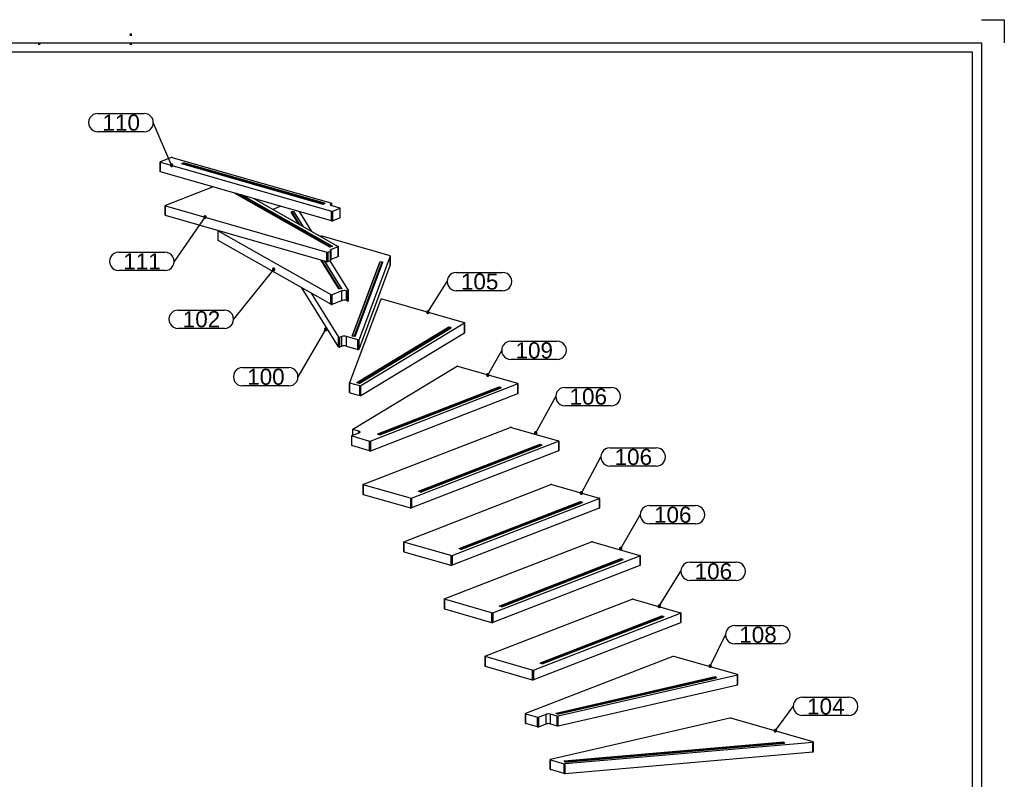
# Model space of a CAD drawing. Header units: millimetres. Extents: x 10376 to 10796, y 14811 to 15108.
# Tile 14 of 14: x 10582 to 10796, y 14943 to 15108. Entities that reach past the tile are written whole.
import ezdxf
from ezdxf.enums import TextEntityAlignment as Align

# ---------------------------------------------------------------- set-up
doc = ezdxf.new("R2010")
doc.units = ezdxf.units.MM
doc.linetypes.add('DOT', pattern=[2, 0.5, -1.5])
doc.layers.get('0').update_dxf_attribs({"linetype": 'CONTINUOUS'})
doc.layers.add('DIM49', color=4, linetype='CONTINUOUS')
doc.layers.add('TXT_ALL', color=7, linetype='CONTINUOUS')
doc.layers.add('LE_ALL', color=7, linetype='CONTINUOUS', lineweight=50)
doc.styles.add('ARIAL', font='arial.ttf')

# ---------------------------------------------------------------- blocks, each defined once
blk = doc.blocks.new('DINA3_00002', base_point=(10789.36, 14817.75))
for p, q in [((10791.36, 15102.75), (10791.36, 14815.75)), ((10383.36, 15100.75), (10789.36, 15100.75)), ((10789.36, 15100.75), (10789.36, 14817.75))]:
    blk.add_line(p, q)
for points in [[(10791.36, 15107.75), (10796.36, 15107.75), (10796.36, 15102.75)], [(10381.36, 14815.75), (10381.36, 15102.75), (10791.36, 15102.75)]]:
    blk.add_lwpolyline(points)
at = {"layer": 'LE_ALL', "linetype": 'DOT'}
for p, q in [((10606.36, 15104.75), (10606.36, 15100.75)), ((10586.36, 15102.75), (10586.36, 15100.75))]:
    blk.add_line(p, q, dxfattribs=at)
blk = doc.blocks.new('_ZBL0001_00001')
blk.add_blockref('DINA3_00002', (10789.36, 14817.75))
blk = doc.blocks.new('SHAPE_00490', base_point=(10746.55, 14953.1))
at = {"layer": 'DIM49', "color": 3}
for p, q in [((10752.45, 14960.39), (10762.52, 14960.39)), ((10746.55, 14953.1), (10750.45, 14958.39)), ((10762.52, 14956.39), (10752.45, 14956.39)), ((10746.66, 14953.33), (10746.44, 14953.33)), ((10746.81, 14953.13), (10746.29, 14953.13)), ((10746.75, 14952.93), (10746.34, 14952.93))]:
    blk.add_line(p, q, dxfattribs=at)
blk.add_lwpolyline([(10746.45, 14952.85), (10746.52, 14952.83), (10746.59, 14952.84), (10746.65, 14952.86), (10746.71, 14952.89), (10746.76, 14952.94), (10746.79, 14953), (10746.81, 14953.07), (10746.81, 14953.14), (10746.79, 14953.2), (10746.75, 14953.26), (10746.7, 14953.31), (10746.64, 14953.34), (10746.58, 14953.36), (10746.51, 14953.36), (10746.44, 14953.34), (10746.38, 14953.3), (10746.34, 14953.25), (10746.3, 14953.19), (10746.29, 14953.13), (10746.29, 14953.06), (10746.31, 14952.99), (10746.34, 14952.93), (10746.39, 14952.88)], close=True, dxfattribs=at)
for centre, start_param, end_param in [((10752.45, 14958.39), 1.570796, 4.712389), ((10762.52, 14958.39), 4.712389, 7.853982)]:
    blk.add_ellipse(centre, major_axis=(2, 0), ratio=1, start_param=start_param, end_param=end_param, dxfattribs=at)
at = {"layer": 'TXT_ALL', "style": 'ARIAL'}
blk.add_text('104', height=3.5, dxfattribs=at).set_placement((10753.45, 14958.39), align=Align.MIDDLE_LEFT)
blk = doc.blocks.new('Hout D_ 40_00413', base_point=(10700.64, 14943.8))
for p, q in [((10736.65, 14955.79), (10697.62, 14946.86)), ((10754.77, 14950.65), (10736.85, 14955.79)), ((10754.7, 14950.56), (10700.79, 14945.89)), ((10754.7, 14948.46), (10754.7, 14950.56)), ((10754.83, 14948.51), (10754.83, 14950.61)), ((10697.55, 14944.71), (10697.55, 14946.81)), ((10700.79, 14943.79), (10700.79, 14945.89))]:
    blk.add_line(p, q)
for points in [[(10700.79, 14943.79), (10754.7, 14948.46)], [(10700.64, 14943.8), (10697.61, 14944.67), (10697.61, 14946.77), (10700.64, 14945.9)], [(10700.64, 14943.8), (10700.64, 14945.9)]]:
    blk.add_lwpolyline(points)
for centre, start_param, end_param in [((10736.74, 14955.75), 0.860363, 2.172851), ((10754.66, 14950.61), 4.966548, 6.283185), ((10754.66, 14950.61), 0, 0.860363), ((10754.66, 14948.51), 4.966548, 6.283185), ((10697.72, 14946.81), 2.172851, 3.141593), ((10697.72, 14946.81), 3.141593, 4.001956), ((10700.75, 14945.94), 4.001956, 4.966548), ((10697.72, 14944.71), 3.141593, 4.001956), ((10700.75, 14943.85), 4.001956, 4.966548)]:
    blk.add_ellipse(centre, major_axis=(0.167, 0), ratio=0.333333, start_param=start_param, end_param=end_param)
blk.add_blockref('SHAPE_00490', (10746.55, 14953.1))
blk = doc.blocks.new('Antislip_00415', base_point=(10700.74, 14946.41))
for p, q in [((10700.63, 14946.55), (10748.39, 14950.69)), ((10700.74, 14946.41), (10748.5, 14950.54)), ((10748.39, 14950.69), (10748.5, 14950.54)), ((10748.5, 14950.54), (10748.53, 14950.4)), ((10700.77, 14946.27), (10700.74, 14946.3))]:
    blk.add_line(p, q)
for points in [[(10700.63, 14946.55), (10700.74, 14946.41), (10700.77, 14946.27), (10748.53, 14950.4)], [(10700.63, 14946.45), (10700.6, 14946.48), (10700.63, 14946.55)]]:
    blk.add_lwpolyline(points)
blk = doc.blocks.new('Antislip_00414')
blk.add_blockref('Antislip_00415', (10700.74, 14946.41))
blk = doc.blocks.new('Hout D_ 40_00412')
for name, p in [('Hout D_ 40_00413', (10700.64, 14943.8)), ('Antislip_00414', (0, 0))]:
    blk.add_blockref(name, p)
blk = doc.blocks.new('SHAPE_00492', base_point=(10732.37, 14967.13))
at = {"layer": 'DIM49', "color": 3}
for p, q in [((10737.7, 14975.96), (10747.76, 14975.96)), ((10732.37, 14967.13), (10735.7, 14973.96)), ((10747.76, 14971.96), (10737.7, 14971.96)), ((10732.63, 14967.17), (10732.11, 14967.17)), ((10732.58, 14966.97), (10732.17, 14966.97)), ((10732.49, 14967.37), (10732.26, 14967.37))]:
    blk.add_line(p, q, dxfattribs=at)
blk.add_lwpolyline([(10732.32, 14966.88), (10732.39, 14966.87), (10732.46, 14966.88), (10732.52, 14966.92), (10732.57, 14966.96), (10732.61, 14967.02), (10732.63, 14967.08), (10732.64, 14967.15), (10732.62, 14967.22), (10732.59, 14967.28), (10732.55, 14967.33), (10732.49, 14967.37), (10732.42, 14967.39), (10732.35, 14967.4), (10732.29, 14967.38), (10732.23, 14967.35), (10732.17, 14967.31), (10732.14, 14967.25), (10732.11, 14967.18), (10732.11, 14967.12), (10732.12, 14967.05), (10732.15, 14966.99), (10732.2, 14966.93), (10732.26, 14966.9)], close=True, dxfattribs=at)
for centre, start_param, end_param in [((10737.7, 14973.96), 1.570796, 4.712389), ((10747.76, 14973.96), 4.712389, 7.853982)]:
    blk.add_ellipse(centre, major_axis=(2, 0), ratio=1, start_param=start_param, end_param=end_param, dxfattribs=at)
at = {"layer": 'TXT_ALL', "style": 'ARIAL'}
blk.add_text('108', height=3.5, dxfattribs=at).set_placement((10738.7, 14973.96), align=Align.MIDDLE_LEFT)
blk = doc.blocks.new('Hout D_ 40_00417', base_point=(10697.65, 14954.58))
for p, q in [((10724.25, 14969.25), (10692.22, 14956.84)), ((10738.33, 14965.28), (10724.48, 14969.26)), ((10738.39, 14963.15), (10738.39, 14965.24)), ((10692.18, 14954.71), (10692.18, 14956.8)), ((10692.24, 14956.76), (10694.83, 14956.02)), ((10692.24, 14954.67), (10692.24, 14956.76)), ((10694.83, 14953.92), (10694.83, 14956.02)), ((10695.06, 14953.93), (10695.06, 14956.03)), ((10696.67, 14954.55), (10696.67, 14956.65)), ((10697.65, 14954.58), (10697.65, 14956.67)), ((10699.09, 14956.26), (10697.65, 14956.67)), ((10699.09, 14954.17), (10699.09, 14956.26)), ((10699.29, 14954.16), (10699.29, 14956.26)), ((10694.83, 14953.92), (10692.24, 14954.67)), ((10695.06, 14953.93), (10696.67, 14954.55)), ((10697.65, 14954.58), (10699.09, 14954.17))]:
    blk.add_line(p, q)
for points in [[(10738.32, 14965.2), (10699.29, 14956.26)], [(10699.29, 14954.16), (10738.32, 14963.1), (10738.32, 14965.2)], [(10696.67, 14956.65), (10695.06, 14956.03)]]:
    blk.add_lwpolyline(points)
for centre, major_axis, start_param, end_param in [((10724.37, 14969.21), (0.167, 0), 0.860363, 2.43116), ((10738.22, 14965.24), (0.167, 0), 5.314444, 6.283185), ((10738.22, 14965.24), (0.167, 0), 0, 0.860363), ((10738.22, 14963.15), (0.167, 0), 5.314444, 6.283185), ((10692.34, 14956.8), (0.167, 0), 2.43116, 3.141593), ((10692.34, 14956.8), (0.167, 0), 3.141593, 4.001956), ((10694.94, 14956.06), (0.167, 0), 4.001956, 5.572752), ((10697.2, 14956.5), (0.694, 0), 0.860363, 2.43116), ((10699.2, 14956.3), (0.167, 0), 4.001956, 5.314444), ((10692.34, 14954.71), (0.167, 0), 3.141593, 4.001956), ((10694.94, 14953.97), (0.167, 0), 4.001956, 5.572752), ((10697.2, 14954.4), (0.694, 0), 0.860363, 2.43116), ((10699.2, 14954.21), (0.167, 0), 4.001956, 5.314444)]:
    blk.add_ellipse(centre, major_axis=major_axis, ratio=0.333333, start_param=start_param, end_param=end_param)
blk.add_blockref('SHAPE_00492', (10732.37, 14967.13))
blk = doc.blocks.new('Antislip_00419', base_point=(10699.13, 14956.82))
for p, q in [((10698.88, 14956.94), (10733.45, 14964.86)), ((10699.13, 14956.82), (10733.7, 14964.74)), ((10733.45, 14964.86), (10733.7, 14964.74)), ((10733.7, 14964.74), (10733.76, 14964.6)), ((10699.19, 14956.68), (10699.13, 14956.71))]:
    blk.add_line(p, q)
for points in [[(10698.88, 14956.94), (10699.13, 14956.82), (10699.19, 14956.68), (10733.76, 14964.6)], [(10698.88, 14956.84), (10698.81, 14956.87), (10698.88, 14956.94)]]:
    blk.add_lwpolyline(points)
blk = doc.blocks.new('Antislip_00418')
blk.add_blockref('Antislip_00419', (10699.13, 14956.82))
blk = doc.blocks.new('Hout D_ 40_00416')
for name, p in [('Hout D_ 40_00417', (10697.65, 14954.58)), ('Antislip_00418', (0, 0))]:
    blk.add_blockref(name, p)
blk = doc.blocks.new('SHAPE_00494', base_point=(10721.28, 14980.17))
at = {"layer": 'DIM49', "color": 3}
for p, q in [((10727.99, 14989.77), (10738.06, 14989.77)), ((10721.28, 14980.17), (10725.99, 14987.77)), ((10738.06, 14985.77), (10727.99, 14985.77)), ((10721.54, 14980.21), (10721.02, 14980.21)), ((10721.48, 14980.01), (10721.07, 14980.01)), ((10721.39, 14980.41), (10721.17, 14980.41))]:
    blk.add_line(p, q, dxfattribs=at)
blk.add_lwpolyline([(10721.2, 14979.92), (10721.27, 14979.91), (10721.34, 14979.91), (10721.4, 14979.94), (10721.46, 14979.98), (10721.5, 14980.03), (10721.53, 14980.09), (10721.54, 14980.16), (10721.53, 14980.23), (10721.51, 14980.29), (10721.47, 14980.35), (10721.42, 14980.39), (10721.35, 14980.42), (10721.29, 14980.43), (10721.22, 14980.43), (10721.15, 14980.4), (10721.1, 14980.36), (10721.05, 14980.31), (10721.03, 14980.25), (10721.01, 14980.18), (10721.02, 14980.11), (10721.05, 14980.05), (10721.09, 14979.99), (10721.14, 14979.95)], close=True, dxfattribs=at)
for centre, start_param, end_param in [((10727.99, 14987.77), 1.570796, 4.712389), ((10738.06, 14987.77), 4.712389, 7.853982)]:
    blk.add_ellipse(centre, major_axis=(2, 0), ratio=1, start_param=start_param, end_param=end_param, dxfattribs=at)
at = {"layer": 'TXT_ALL', "style": 'ARIAL'}
blk.add_text('106', height=3.5, dxfattribs=at).set_placement((10728.99, 14987.77), align=Align.MIDDLE_LEFT)
blk = doc.blocks.new('Hout D_ 40_00421', base_point=(10693.9, 14966.28))
for p, q in [((10683.37, 14969.3), (10715.4, 14981.71)), ((10715.64, 14981.71), (10725.91, 14978.76)), ((10725.97, 14978.72), (10725.97, 14976.63)), ((10683.33, 14969.26), (10683.33, 14967.16)), ((10683.39, 14967.12), (10693.67, 14964.18)), ((10693.67, 14966.27), (10693.67, 14964.18))]:
    blk.add_line(p, q)
for points in [[(10693.9, 14966.28), (10725.93, 14978.69), (10725.93, 14976.59), (10693.9, 14964.18)], [(10693.67, 14966.27), (10683.39, 14969.22), (10683.39, 14967.12)], [(10693.9, 14966.28), (10693.9, 14964.18)]]:
    blk.add_lwpolyline(points)
for centre, start_param, end_param in [((10715.53, 14981.67), 0.860363, 2.43116), ((10725.81, 14978.72), 0, 0.860363), ((10725.81, 14978.72), 5.572752, 6.283185), ((10725.81, 14976.63), 5.572752, 6.283185), ((10683.5, 14969.26), 2.43116, 3.141593), ((10683.5, 14969.26), 3.141593, 4.001956), ((10683.5, 14967.16), 3.141593, 4.001956), ((10693.78, 14966.31), 4.001956, 5.572752), ((10693.78, 14964.22), 4.001956, 5.572752)]:
    blk.add_ellipse(centre, major_axis=(0.167, 0), ratio=0.333333, start_param=start_param, end_param=end_param)
blk.add_blockref('SHAPE_00494', (10721.28, 14980.17))
blk = doc.blocks.new('Antislip_00423', base_point=(10695.77, 14967.73))
for p, q in [((10695.43, 14967.82), (10721.88, 14978.07)), ((10695.77, 14967.73), (10722.22, 14977.98)), ((10721.88, 14978.07), (10722.22, 14977.98)), ((10722.22, 14977.98), (10722.3, 14977.85)), ((10695.85, 14967.6), (10695.77, 14967.62))]:
    blk.add_line(p, q)
for points in [[(10695.43, 14967.82), (10695.77, 14967.73), (10695.85, 14967.6), (10722.3, 14977.85)], [(10695.43, 14967.72), (10695.35, 14967.74), (10695.43, 14967.82)]]:
    blk.add_lwpolyline(points)
blk = doc.blocks.new('Antislip_00422')
blk.add_blockref('Antislip_00423', (10695.77, 14967.73))
blk = doc.blocks.new('Hout D_ 40_00420')
for name, p in [('Hout D_ 40_00421', (10693.9, 14966.28)), ('Antislip_00422', (0, 0))]:
    blk.add_blockref(name, p)
blk = doc.blocks.new('SHAPE_00496', base_point=(10683.99, 15030.46))
at = {"layer": 'DIM49', "color": 3}
for p, q in [((10689.01, 15037.83), (10699.08, 15037.83)), ((10683.99, 15030.46), (10687.01, 15035.83)), ((10699.08, 15033.83), (10689.01, 15033.83)), ((10684.25, 15030.5), (10683.74, 15030.5)), ((10684.11, 15030.7), (10683.88, 15030.7)), ((10684.2, 15030.3), (10683.79, 15030.3))]:
    blk.add_line(p, q, dxfattribs=at)
blk.add_lwpolyline([(10683.93, 15030.21), (10684, 15030.2), (10684.07, 15030.21), (10684.13, 15030.24), (10684.18, 15030.28), (10684.22, 15030.33), (10684.25, 15030.4), (10684.26, 15030.47), (10684.25, 15030.53), (10684.22, 15030.6), (10684.18, 15030.65), (10684.12, 15030.69), (10684.06, 15030.72), (10683.99, 15030.73), (10683.92, 15030.72), (10683.86, 15030.69), (10683.81, 15030.65), (10683.76, 15030.59), (10683.74, 15030.53), (10683.73, 15030.46), (10683.74, 15030.39), (10683.77, 15030.33), (10683.81, 15030.27), (10683.87, 15030.23)], close=True, dxfattribs=at)
for centre, start_param, end_param in [((10689.01, 15035.83), 1.570796, 4.712389), ((10699.08, 15035.83), 4.712389, 7.853982)]:
    blk.add_ellipse(centre, major_axis=(2, 0), ratio=1, start_param=start_param, end_param=end_param, dxfattribs=at)
at = {"layer": 'TXT_ALL', "style": 'ARIAL'}
blk.add_text('109', height=3.5, dxfattribs=at).set_placement((10690.01, 15035.83), align=Align.MIDDLE_LEFT)
blk = doc.blocks.new('Hout D_ 40_00425', base_point=(10654.42, 15017.28))
for p, q in [((10690.54, 15028.59), (10677.45, 15032.34)), ((10690.59, 15026.45), (10690.59, 15028.54)), ((10654.6, 15017.34), (10654.6, 15018.64)), ((10654.66, 15017.37), (10654.66, 15018.6)), ((10655.96, 15017.87), (10655.96, 15018.23)), ((10654.38, 15015.14), (10654.38, 15017.24)), ((10654.44, 15017.2), (10658.29, 15016.09)), ((10654.44, 15015.1), (10654.44, 15017.2)), ((10658.29, 15014), (10658.29, 15016.09)), ((10658.53, 15014), (10658.53, 15016.1)), ((10658.29, 15014), (10654.44, 15015.1))]:
    blk.add_line(p, q)
for points in [[(10654.62, 15018.67), (10677.2, 15032.32)], [(10690.55, 15028.51), (10658.53, 15016.1)], [(10658.53, 15014), (10690.55, 15026.41), (10690.55, 15028.51)], [(10654.42, 15017.28), (10656.03, 15017.9)], [(10655.96, 15018.23), (10654.66, 15018.6)]]:
    blk.add_lwpolyline(points)
for centre, major_axis, start_param, end_param in [((10677.34, 15032.3), (0.167, 0), 0.860363, 2.637836), ((10690.43, 15028.54), (0.167, 0), 0, 0.860363), ((10690.43, 15028.54), (0.167, 0), 5.572752, 6.283185), ((10690.43, 15026.45), (0.167, 0), 5.572752, 6.283185), ((10654.76, 15018.64), (0.167, 0), 2.637836, 3.141593), ((10654.76, 15018.64), (0.167, 0), 3.141593, 4.001956), ((10655.51, 15018.05), (0.694, 0), 0, 0.860363), ((10655.51, 15018.05), (0.694, 0), 5.572752, 6.283185), ((10654.55, 15017.24), (0.167, 0), 2.43116, 3.141593), ((10654.55, 15017.24), (0.167, 0), 3.141593, 4.001956), ((10658.4, 15016.13), (0.167, 0), 4.001956, 5.572752), ((10654.55, 15015.14), (0.167, 0), 3.141593, 4.001956), ((10658.4, 15014.04), (0.167, 0), 4.001956, 5.572752)]:
    blk.add_ellipse(centre, major_axis=major_axis, ratio=0.333333, start_param=start_param, end_param=end_param)
blk.add_blockref('SHAPE_00496', (10683.99, 15030.46))
blk = doc.blocks.new('Antislip_00427', base_point=(10660.39, 15017.55))
for p, q in [((10660.05, 15017.65), (10686.5, 15027.89)), ((10660.39, 15017.55), (10686.84, 15027.8)), ((10686.5, 15027.89), (10686.84, 15027.8)), ((10686.84, 15027.8), (10686.92, 15027.67)), ((10660.47, 15017.42), (10660.39, 15017.44))]:
    blk.add_line(p, q)
for points in [[(10660.05, 15017.65), (10660.39, 15017.55), (10660.47, 15017.42), (10686.92, 15027.67)], [(10660.05, 15017.54), (10659.97, 15017.57), (10660.05, 15017.65)]]:
    blk.add_lwpolyline(points)
blk = doc.blocks.new('Antislip_00426')
blk.add_blockref('Antislip_00427', (10660.39, 15017.55))
blk = doc.blocks.new('Hout D_ 40_00424')
for name, p in [('Hout D_ 40_00425', (10654.42, 15017.28)), ('Antislip_00426', (0, 0))]:
    blk.add_blockref(name, p)
blk = doc.blocks.new('SHAPE_00498', base_point=(10670.95, 15044.12))
at = {"layer": 'DIM49', "color": 3}
for p, q in [((10677.14, 15052.79), (10687.2, 15052.79)), ((10670.95, 15044.12), (10675.14, 15050.79)), ((10687.2, 15048.79), (10677.14, 15048.79)), ((10671.21, 15044.16), (10670.69, 15044.16)), ((10671.16, 15043.96), (10670.75, 15043.96)), ((10671.06, 15044.36), (10670.84, 15044.36))]:
    blk.add_line(p, q, dxfattribs=at)
blk.add_lwpolyline([(10670.87, 15043.87), (10670.94, 15043.86), (10671.01, 15043.86), (10671.07, 15043.89), (10671.13, 15043.93), (10671.17, 15043.98), (10671.2, 15044.04), (10671.21, 15044.11), (10671.21, 15044.18), (10671.18, 15044.24), (10671.14, 15044.3), (10671.09, 15044.34), (10671.03, 15044.37), (10670.96, 15044.38), (10670.89, 15044.38), (10670.83, 15044.35), (10670.77, 15044.31), (10670.73, 15044.26), (10670.7, 15044.2), (10670.69, 15044.13), (10670.69, 15044.06), (10670.72, 15044), (10670.76, 15043.94), (10670.81, 15043.9)], close=True, dxfattribs=at)
for centre, start_param, end_param in [((10677.14, 15050.79), 1.570796, 4.712389), ((10687.2, 15050.79), 4.712389, 7.853982)]:
    blk.add_ellipse(centre, major_axis=(2, 0), ratio=1, start_param=start_param, end_param=end_param, dxfattribs=at)
at = {"layer": 'TXT_ALL', "style": 'ARIAL'}
blk.add_text('105', height=3.5, dxfattribs=at).set_placement((10678.14, 15050.79), align=Align.MIDDLE_LEFT)
blk = doc.blocks.new('Hout D_ 40_00429', base_point=(10656.37, 15026.02))
for p, q in [((10660.73, 15046.94), (10653.94, 15028.76)), ((10678.91, 15041.84), (10661.01, 15046.97)), ((10678.95, 15041.77), (10656.37, 15028.11)), ((10678.95, 15039.67), (10678.95, 15041.77)), ((10678.97, 15039.7), (10678.97, 15041.8)), ((10656.37, 15026.02), (10678.95, 15039.67)), ((10653.94, 15026.66), (10653.94, 15028.75)), ((10656.12, 15028.1), (10653.99, 15028.71)), ((10653.99, 15026.61), (10653.99, 15028.71)), ((10653.99, 15026.61), (10656.12, 15026)), ((10656.12, 15026), (10656.12, 15028.1)), ((10656.37, 15026.02), (10656.37, 15028.11))]:
    blk.add_line(p, q)
for centre, start_param, end_param in [((10660.9, 15046.93), 0.860363, 3.01759), ((10678.81, 15041.8), 0, 0.860363), ((10678.81, 15041.8), 5.779428, 6.283185), ((10678.81, 15039.7), 5.779428, 6.283185), ((10654.1, 15028.75), 3.01759, 3.141593), ((10654.1, 15028.75), 3.141593, 4.001956), ((10654.1, 15026.66), 3.141593, 4.001956), ((10656.23, 15028.14), 4.001956, 5.779428), ((10656.23, 15026.05), 4.001956, 5.779428)]:
    blk.add_ellipse(centre, major_axis=(0.167, 0), ratio=0.333333, start_param=start_param, end_param=end_param)
blk.add_blockref('SHAPE_00498', (10670.95, 15044.12))
blk = doc.blocks.new('Antislip_00431', base_point=(10655.9, 15028.78))
for p, q in [((10655.51, 15028.85), (10675.51, 15040.94)), ((10655.9, 15028.78), (10675.9, 15040.87)), ((10675.51, 15040.94), (10675.9, 15040.87)), ((10675.9, 15040.87), (10676, 15040.75)), ((10656, 15028.65), (10655.9, 15028.67))]:
    blk.add_line(p, q)
for points in [[(10655.51, 15028.85), (10655.9, 15028.78), (10656, 15028.65), (10676, 15040.75)], [(10655.51, 15028.74), (10655.41, 15028.76), (10655.51, 15028.85)]]:
    blk.add_lwpolyline(points)
blk = doc.blocks.new('Antislip_00430')
blk.add_blockref('Antislip_00431', (10655.9, 15028.78))
blk = doc.blocks.new('Hout D_ 40_00428')
for name, p in [('Hout D_ 40_00429', (10656.37, 15026.02)), ('Antislip_00430', (0, 0))]:
    blk.add_blockref(name, p)
blk = doc.blocks.new('SHAPE_00500', base_point=(10648.71, 15040.36))
at = {"layer": 'DIM49', "color": 3}
for p, q in [((10648.71, 15040.36), (10642.7, 15030.08)), ((10648.45, 15040.4), (10648.97, 15040.4)), ((10648.51, 15040.2), (10648.91, 15040.2)), ((10648.6, 15040.6), (10648.82, 15040.6)), ((10630.64, 15032.08), (10640.7, 15032.08)), ((10640.7, 15028.08), (10630.64, 15028.08))]:
    blk.add_line(p, q, dxfattribs=at)
blk.add_lwpolyline([(10648.78, 15040.62), (10648.71, 15040.63), (10648.64, 15040.62), (10648.58, 15040.59), (10648.52, 15040.55), (10648.48, 15040.5), (10648.46, 15040.43), (10648.45, 15040.37), (10648.45, 15040.3), (10648.48, 15040.23), (10648.52, 15040.18), (10648.58, 15040.14), (10648.64, 15040.11), (10648.71, 15040.1), (10648.78, 15040.11), (10648.84, 15040.14), (10648.89, 15040.18), (10648.94, 15040.23), (10648.96, 15040.3), (10648.97, 15040.36), (10648.96, 15040.43), (10648.94, 15040.5), (10648.9, 15040.55), (10648.84, 15040.59)], close=True, dxfattribs=at)
for centre, start_param, end_param in [((10630.64, 15030.08), 1.570796, 4.712389), ((10640.7, 15030.08), 4.712389, 7.853982)]:
    blk.add_ellipse(centre, major_axis=(2, 0), ratio=1, start_param=start_param, end_param=end_param, dxfattribs=at)
at = {"layer": 'TXT_ALL', "style": 'ARIAL'}
blk.add_text('100', height=3.5, dxfattribs=at).set_placement((10631.64, 15030.08), align=Align.MIDDLE_LEFT)
blk = doc.blocks.new('Hout D_ 40_00433', base_point=(10653.22, 15036.75))
for p, q in [((10647.7, 15060.63), (10647.61, 15060.6)), ((10662.73, 15056.4), (10647.94, 15060.64)), ((10662.79, 15054.26), (10662.79, 15056.36)), ((10651.52, 15036.59), (10643.55, 15049.42)), ((10645.56, 15048.29), (10651.52, 15038.68)), ((10651.52, 15036.59), (10651.52, 15038.68)), ((10651.81, 15036.56), (10651.81, 15038.66)), ((10652.24, 15036.73), (10652.24, 15038.83)), ((10653.22, 15036.75), (10653.22, 15038.85)), ((10655.71, 15038.14), (10653.22, 15038.85)), ((10655.71, 15036.04), (10655.71, 15038.14)), ((10655.99, 15036.08), (10655.99, 15038.17)), ((10651.81, 15036.56), (10652.24, 15036.73)), ((10653.22, 15036.75), (10655.71, 15036.04))]:
    blk.add_line(p, q)
for points in [[(10662.78, 15056.35), (10655.99, 15038.17)], [(10655.99, 15036.08), (10662.78, 15054.25), (10662.78, 15056.35)], [(10652.24, 15038.83), (10651.81, 15038.66)]]:
    blk.add_lwpolyline(points)
for centre, major_axis, start_param, end_param in [((10647.83, 15060.6), (0.167, 0), 0.860363, 2.43116), ((10662.62, 15056.36), (0.167, 0), 0, 0.860363), ((10662.62, 15056.36), (0.167, 0), 6.159183, 6.283185), ((10662.62, 15054.26), (0.167, 0), 6.159183, 6.283185), ((10651.69, 15038.69), (0.167, 0), 3.345712, 5.572752), ((10652.77, 15038.67), (0.694, 0), 0.860363, 2.43116), ((10655.82, 15038.18), (0.167, 0), 4.001956, 6.159183), ((10651.69, 15036.6), (0.167, 0), 3.345712, 5.572752), ((10652.77, 15036.58), (0.694, 0), 0.860363, 2.43116), ((10655.82, 15036.08), (0.167, 0), 4.001956, 6.159183)]:
    blk.add_ellipse(centre, major_axis=major_axis, ratio=0.333333, start_param=start_param, end_param=end_param)
blk.add_blockref('SHAPE_00500', (10648.71, 15040.36))
blk = doc.blocks.new('Antislip_00435', base_point=(10654.58, 15039))
for p, q in [((10654.47, 15038.9), (10660.49, 15055.01)), ((10654.58, 15039), (10660.6, 15055.11)), ((10655.13, 15038.87), (10661.15, 15054.98)), ((10660.49, 15055.01), (10660.6, 15055.11)), ((10654.58, 15038.89), (10654.47, 15038.9))]:
    blk.add_line(p, q)
for points in [[(10654.47, 15038.9), (10654.58, 15039), (10655.02, 15038.98), (10661.04, 15055.09)], [(10660.6, 15055.11), (10661.04, 15055.09), (10661.15, 15054.98)], [(10655.02, 15038.98), (10655.13, 15038.87), (10655.02, 15038.88)]]:
    blk.add_lwpolyline(points)
blk = doc.blocks.new('Antislip_00434')
blk.add_blockref('Antislip_00435', (10654.58, 15039))
blk = doc.blocks.new('Hout D_ 40_00432')
for name, p in [('Hout D_ 40_00433', (10653.22, 15036.75)), ('Antislip_00434', (0, 0))]:
    blk.add_blockref(name, p)
blk = doc.blocks.new('SHAPE_00502', base_point=(10637.4, 15053.43))
at = {"layer": 'DIM49', "color": 3}
for p, q in [((10637.4, 15053.43), (10628.69, 15042.6)), ((10637.14, 15053.47), (10637.66, 15053.47)), ((10637.19, 15053.27), (10637.6, 15053.27)), ((10637.29, 15053.67), (10637.51, 15053.67)), ((10616.63, 15044.6), (10626.69, 15044.6)), ((10626.69, 15040.6), (10616.63, 15040.6))]:
    blk.add_line(p, q, dxfattribs=at)
blk.add_lwpolyline([(10637.5, 15053.67), (10637.44, 15053.69), (10637.37, 15053.69), (10637.3, 15053.68), (10637.24, 15053.64), (10637.19, 15053.6), (10637.16, 15053.54), (10637.14, 15053.47), (10637.13, 15053.4), (10637.15, 15053.34), (10637.18, 15053.27), (10637.23, 15053.23), (10637.29, 15053.19), (10637.36, 15053.17), (10637.42, 15053.17), (10637.49, 15053.18), (10637.55, 15053.22), (10637.6, 15053.27), (10637.64, 15053.32), (10637.66, 15053.39), (10637.66, 15053.46), (10637.64, 15053.53), (10637.61, 15053.59), (10637.56, 15053.64)], close=True, dxfattribs=at)
for centre, start_param, end_param in [((10616.63, 15042.6), 1.570796, 4.712389), ((10626.69, 15042.6), 4.712389, 7.853982)]:
    blk.add_ellipse(centre, major_axis=(2, 0), ratio=1, start_param=start_param, end_param=end_param, dxfattribs=at)
at = {"layer": 'TXT_ALL', "style": 'ARIAL'}
blk.add_text('102', height=3.5, dxfattribs=at).set_placement((10617.63, 15042.6), align=Align.MIDDLE_LEFT)
blk = doc.blocks.new('Hout D_ 40_00437', base_point=(10653.22, 15046.67))
for p, q in [((10638.98, 15067.17), (10637.21, 15066.49)), ((10642.97, 15066.03), (10645.65, 15061.71)), ((10625.31, 15059.76), (10625.31, 15061.86)), ((10625.34, 15061.83), (10649.88, 15047.94)), ((10625.34, 15059.73), (10625.34, 15061.83)), ((10625.36, 15061.9), (10625.35, 15061.89)), ((10649.88, 15045.84), (10625.34, 15059.73)), ((10649.65, 15055.28), (10653.69, 15048.77)), ((10649.88, 15045.84), (10649.88, 15047.94)), ((10652.24, 15048.74), (10650.15, 15047.93)), ((10650.15, 15045.84), (10650.15, 15047.93)), ((10652.24, 15046.65), (10652.24, 15048.74)), ((10653.22, 15046.67), (10653.22, 15048.77)), ((10653.42, 15048.71), (10653.22, 15048.77)), ((10653.42, 15046.62), (10653.42, 15048.71)), ((10653.69, 15046.66), (10653.69, 15048.75)), ((10650.15, 15045.84), (10652.24, 15046.65)), ((10653.22, 15046.67), (10653.42, 15046.62))]:
    blk.add_line(p, q)
for centre, major_axis, start_param, end_param in [((10625.48, 15061.86), (0.167, 0), 2.43116, 3.141593), ((10625.48, 15061.86), (0.167, 0), 3.141593, 3.673834), ((10625.48, 15059.76), (0.167, 0), 3.141593, 3.673834), ((10650.02, 15047.97), (0.167, 0), 3.673834, 5.572752), ((10652.77, 15048.59), (0.694, 0), 0.860363, 2.43116), ((10653.53, 15048.75), (0.167, 0), 4.001956, 6.283185), ((10653.53, 15048.75), (0.167, 0), 0, 0.20412), ((10650.02, 15045.87), (0.167, 0), 3.673834, 5.572752), ((10652.77, 15046.5), (0.694, 0), 0.860363, 2.43116), ((10653.53, 15046.66), (0.167, 0), 4.001956, 6.283185)]:
    blk.add_ellipse(centre, major_axis=major_axis, ratio=0.333333, start_param=start_param, end_param=end_param)
blk.add_blockref('SHAPE_00502', (10637.4, 15053.43))
blk = doc.blocks.new('Antislip_00439', base_point=(10643.13, 15063.14))
for p, q in [((10641.25, 15065.88), (10641.35, 15066)), ((10642.85, 15063.29), (10641.25, 15065.88)), ((10643.13, 15063.14), (10641.35, 15066)), ((10643.83, 15062.74), (10641.79, 15066.03)), ((10643.9, 15062.7), (10641.9, 15065.93)), ((10651.62, 15049.18), (10647.7, 15055.49)), ((10651.73, 15049.29), (10647.92, 15055.43)), ((10652.17, 15049.32), (10648.47, 15055.27)), ((10652.27, 15049.22), (10648.53, 15055.25)), ((10651.73, 15049.18), (10651.62, 15049.18))]:
    blk.add_line(p, q)
for points in [[(10641.35, 15066), (10641.79, 15066.03), (10641.9, 15065.93)], [(10651.62, 15049.18), (10651.73, 15049.29), (10652.17, 15049.32)], [(10652.17, 15049.32), (10652.27, 15049.22), (10652.17, 15049.21)]]:
    blk.add_lwpolyline(points)
blk = doc.blocks.new('Antislip_00438')
blk.add_blockref('Antislip_00439', (10643.13, 15063.14))
blk = doc.blocks.new('Hout D_ 40_00436')
for name, p in [('Hout D_ 40_00437', (10653.22, 15046.67)), ('Antislip_00438', (0, 0))]:
    blk.add_blockref(name, p)
blk = doc.blocks.new('SHAPE_00504', base_point=(10622.45, 15064.82))
at = {"layer": 'DIM49', "color": 3}
for p, q in [((10622.45, 15064.82), (10615.75, 15055.18)), ((10622.19, 15064.86), (10622.71, 15064.86)), ((10622.34, 15065.06), (10622.56, 15065.06)), ((10622.24, 15064.66), (10622.66, 15064.66)), ((10603.69, 15057.18), (10613.75, 15057.18)), ((10613.75, 15053.18), (10603.69, 15053.18))]:
    blk.add_line(p, q, dxfattribs=at)
blk.add_lwpolyline([(10622.54, 15065.07), (10622.47, 15065.09), (10622.4, 15065.08), (10622.34, 15065.06), (10622.28, 15065.03), (10622.23, 15064.97), (10622.2, 15064.91), (10622.19, 15064.85), (10622.19, 15064.78), (10622.21, 15064.71), (10622.25, 15064.65), (10622.3, 15064.61), (10622.36, 15064.58), (10622.43, 15064.56), (10622.5, 15064.57), (10622.56, 15064.59), (10622.62, 15064.62), (10622.67, 15064.67), (10622.7, 15064.74), (10622.71, 15064.8), (10622.71, 15064.87), (10622.69, 15064.94), (10622.65, 15064.99), (10622.6, 15065.04)], close=True, dxfattribs=at)
for centre, start_param, end_param in [((10603.69, 15055.18), 1.570796, 4.712389), ((10613.75, 15055.18), 4.712389, 7.853982)]:
    blk.add_ellipse(centre, major_axis=(2, 0), ratio=1, start_param=start_param, end_param=end_param, dxfattribs=at)
at = {"layer": 'TXT_ALL', "style": 'ARIAL'}
blk.add_text('111', height=3.5, dxfattribs=at).set_placement((10604.69, 15055.18), align=Align.MIDDLE_LEFT)
blk = doc.blocks.new('Hout D_ 40_00441', base_point=(10649.89, 15055.66))
for p, q in [((10624.27, 15071.39), (10613.86, 15067.36)), ((10613.82, 15065.23), (10613.82, 15067.32)), ((10613.88, 15067.28), (10649, 15057.21)), ((10613.88, 15065.19), (10613.88, 15067.28)), ((10649, 15055.11), (10613.88, 15065.19)), ((10651.45, 15058.36), (10649.89, 15057.75)), ((10651.45, 15056.26), (10651.45, 15058.36)), ((10651.49, 15056.3), (10651.49, 15058.39)), ((10649, 15055.11), (10649, 15057.21)), ((10649.24, 15057.22), (10649.78, 15057.43)), ((10649.24, 15055.12), (10649.24, 15057.22)), ((10649.78, 15055.33), (10649.78, 15057.43)), ((10649.82, 15055.37), (10649.82, 15057.46)), ((10649.89, 15055.66), (10649.89, 15057.75)), ((10649.89, 15055.66), (10651.45, 15056.26)), ((10649.78, 15055.33), (10649.24, 15055.12))]:
    blk.add_line(p, q)
blk.add_lwpolyline([(10632.93, 15068.91), (10651.46, 15058.42)])
for centre, major_axis, start_param, end_param in [((10613.99, 15067.32), (0.167, 0), 2.43116, 3.141593), ((10613.99, 15067.32), (0.167, 0), 3.141593, 4.001956), ((10613.99, 15065.23), (0.167, 0), 3.141593, 4.001956), ((10651.32, 15058.39), (0.167, 0), 5.572752, 6.283185), ((10651.32, 15058.39), (0.167, 0), 0, 0.532241), ((10649.11, 15057.25), (0.167, 0), 4.001956, 5.572752), ((10650.41, 15057.6), (0.694, 0), 2.43116, 3.141593), ((10650.41, 15057.6), (0.694, 0), 3.141593, 3.639201), ((10649.66, 15057.46), (0.167, 0), 5.572752, 6.283185), ((10649.66, 15057.46), (0.167, 0), 0, 0.497608), ((10651.32, 15056.3), (0.167, 0), 5.572752, 6.283185), ((10649.11, 15055.16), (0.167, 0), 4.001956, 5.572752), ((10649.66, 15055.37), (0.167, 0), 5.572752, 6.283185), ((10650.41, 15055.5), (0.694, 0), 2.43116, 2.586063)]:
    blk.add_ellipse(centre, major_axis=major_axis, ratio=0.333333, start_param=start_param, end_param=end_param)
blk.add_blockref('SHAPE_00504', (10622.45, 15064.82))
blk = doc.blocks.new('Antislip_00443', base_point=(10649.74, 15058.4))
for p, q in [((10649.65, 15058.28), (10628.75, 15070.11)), ((10649.74, 15058.4), (10629.38, 15069.93)), ((10649.74, 15058.3), (10649.65, 15058.28))]:
    blk.add_line(p, q)
for points in [[(10649.65, 15058.28), (10649.74, 15058.4), (10650.13, 15058.48), (10630.43, 15069.63)], [(10650.13, 15058.48), (10650.22, 15058.39), (10650.13, 15058.37)]]:
    blk.add_lwpolyline(points)
blk = doc.blocks.new('Antislip_00442')
blk.add_blockref('Antislip_00443', (10649.74, 15058.4))
blk = doc.blocks.new('Hout D_ 40_00440')
for name, p in [('Hout D_ 40_00441', (10649.89, 15055.66)), ('Antislip_00442', (0, 0))]:
    blk.add_blockref(name, p)
blk = doc.blocks.new('SHAPE_00506', base_point=(10712.9, 14992.7))
at = {"layer": 'DIM49', "color": 3}
for p, q in [((10719.15, 15002.07), (10729.21, 15002.07)), ((10712.9, 14992.7), (10717.15, 15000.07)), ((10729.21, 14998.07), (10719.15, 14998.07)), ((10713.16, 14992.74), (10712.64, 14992.74)), ((10713.1, 14992.54), (10712.7, 14992.54)), ((10713.01, 14992.94), (10712.79, 14992.94))]:
    blk.add_line(p, q, dxfattribs=at)
blk.add_lwpolyline([(10712.83, 14992.45), (10712.9, 14992.44), (10712.97, 14992.45), (10713.03, 14992.47), (10713.09, 14992.52), (10713.13, 14992.57), (10713.16, 14992.63), (10713.16, 14992.7), (10713.16, 14992.77), (10713.13, 14992.83), (10713.09, 14992.89), (10713.03, 14992.93), (10712.97, 14992.96), (10712.9, 14992.97), (10712.83, 14992.96), (10712.77, 14992.93), (10712.71, 14992.89), (10712.67, 14992.83), (10712.65, 14992.77), (10712.64, 14992.7), (10712.65, 14992.63), (10712.67, 14992.57), (10712.72, 14992.52), (10712.77, 14992.47)], close=True, dxfattribs=at)
for centre, start_param, end_param in [((10719.15, 15000.07), 1.570796, 4.712389), ((10729.21, 15000.07), 4.712389, 7.853982)]:
    blk.add_ellipse(centre, major_axis=(2, 0), ratio=1, start_param=start_param, end_param=end_param, dxfattribs=at)
at = {"layer": 'TXT_ALL', "style": 'ARIAL'}
blk.add_text('106', height=3.5, dxfattribs=at).set_placement((10720.15, 15000.07), align=Align.MIDDLE_LEFT)
blk = doc.blocks.new('Hout D_ 40_00445', base_point=(10685.06, 14978.73))
for p, q in [((10674.53, 14981.75), (10706.56, 14994.16)), ((10706.79, 14994.17), (10717.07, 14991.22)), ((10717.13, 14991.18), (10717.13, 14989.08)), ((10674.49, 14981.71), (10674.49, 14979.62)), ((10674.55, 14979.58), (10684.82, 14976.63)), ((10684.82, 14978.73), (10684.82, 14976.63))]:
    blk.add_line(p, q)
for points in [[(10685.06, 14978.73), (10717.09, 14991.14), (10717.09, 14989.05), (10685.06, 14976.64)], [(10684.82, 14978.73), (10674.55, 14981.67), (10674.55, 14979.58)], [(10685.06, 14978.73), (10685.06, 14976.64)]]:
    blk.add_lwpolyline(points)
for centre, start_param, end_param in [((10706.68, 14994.12), 0.860363, 2.43116), ((10716.96, 14991.18), 0, 0.860363), ((10716.96, 14991.18), 5.572752, 6.283185), ((10716.96, 14989.08), 5.572752, 6.283185), ((10674.66, 14981.71), 2.43116, 3.141593), ((10674.66, 14981.71), 3.141593, 4.001956), ((10674.66, 14979.62), 3.141593, 4.001956), ((10684.93, 14978.77), 4.001956, 5.572752), ((10684.93, 14976.67), 4.001956, 5.572752)]:
    blk.add_ellipse(centre, major_axis=(0.167, 0), ratio=0.333333, start_param=start_param, end_param=end_param)
blk.add_blockref('SHAPE_00506', (10712.9, 14992.7))
blk = doc.blocks.new('Antislip_00447', base_point=(10686.92, 14980.18))
for p, q in [((10686.59, 14980.28), (10713.03, 14990.53)), ((10686.92, 14980.18), (10713.37, 14990.43)), ((10713.03, 14990.53), (10713.37, 14990.43)), ((10713.37, 14990.43), (10713.46, 14990.3)), ((10687.01, 14980.05), (10686.92, 14980.08))]:
    blk.add_line(p, q)
for points in [[(10686.59, 14980.28), (10686.92, 14980.18), (10687.01, 14980.05), (10713.46, 14990.3)], [(10686.59, 14980.17), (10686.5, 14980.2), (10686.59, 14980.28)]]:
    blk.add_lwpolyline(points)
blk = doc.blocks.new('Antislip_00446')
blk.add_blockref('Antislip_00447', (10686.92, 14980.18))
blk = doc.blocks.new('Hout D_ 40_00444')
for name, p in [('Hout D_ 40_00445', (10685.06, 14978.73)), ('Antislip_00446', (0, 0))]:
    blk.add_blockref(name, p)
blk = doc.blocks.new('SHAPE_00508', base_point=(10704.35, 15004.79))
at = {"layer": 'DIM49', "color": 3}
for p, q in [((10710.57, 15014.64), (10720.63, 15014.64)), ((10704.35, 15004.79), (10708.57, 15012.64)), ((10720.63, 15010.64), (10710.57, 15010.64)), ((10704.61, 15004.82), (10704.1, 15004.82)), ((10704.47, 15005.02), (10704.24, 15005.02)), ((10704.56, 15004.62), (10704.15, 15004.62))]:
    blk.add_line(p, q, dxfattribs=at)
blk.add_lwpolyline([(10704.29, 15004.53), (10704.36, 15004.52), (10704.43, 15004.53), (10704.49, 15004.56), (10704.55, 15004.61), (10704.59, 15004.66), (10704.61, 15004.73), (10704.62, 15004.79), (10704.61, 15004.86), (10704.58, 15004.92), (10704.53, 15004.98), (10704.48, 15005.02), (10704.41, 15005.04), (10704.35, 15005.05), (10704.28, 15005.04), (10704.22, 15005.01), (10704.16, 15004.97), (10704.12, 15004.91), (10704.1, 15004.85), (10704.09, 15004.78), (10704.1, 15004.71), (10704.13, 15004.65), (10704.17, 15004.59), (10704.23, 15004.55)], close=True, dxfattribs=at)
for centre, start_param, end_param in [((10710.57, 15012.64), 1.570796, 4.712389), ((10720.63, 15012.64), 4.712389, 7.853982)]:
    blk.add_ellipse(centre, major_axis=(2, 0), ratio=1, start_param=start_param, end_param=end_param, dxfattribs=at)
at = {"layer": 'TXT_ALL', "style": 'ARIAL'}
blk.add_text('106', height=3.5, dxfattribs=at).set_placement((10711.57, 15012.64), align=Align.MIDDLE_LEFT)
blk = doc.blocks.new('Hout D_ 40_00449', base_point=(10676.21, 14991.19))
for p, q in [((10665.69, 14994.21), (10697.71, 15006.62)), ((10697.95, 15006.62), (10708.23, 15003.68)), ((10708.28, 15003.63), (10708.28, 15001.54)), ((10665.65, 14994.17), (10665.65, 14992.07)), ((10665.7, 14992.03), (10675.98, 14989.09)), ((10675.98, 14991.18), (10675.98, 14989.09))]:
    blk.add_line(p, q)
for points in [[(10676.21, 14991.19), (10708.24, 15003.6), (10708.24, 15001.5), (10676.21, 14989.09)], [(10675.98, 14991.18), (10665.7, 14994.13), (10665.7, 14992.03)], [(10676.21, 14991.19), (10676.21, 14989.09)]]:
    blk.add_lwpolyline(points)
for centre, start_param, end_param in [((10697.84, 15006.58), 0.860363, 2.43116), ((10708.12, 15003.63), 0, 0.860363), ((10708.12, 15003.63), 5.572752, 6.283185), ((10708.12, 15001.54), 5.572752, 6.283185), ((10665.81, 14994.17), 2.43116, 3.141593), ((10665.81, 14994.17), 3.141593, 4.001956), ((10665.81, 14992.07), 3.141593, 4.001956), ((10676.09, 14991.22), 4.001956, 5.572752), ((10676.09, 14989.13), 4.001956, 5.572752)]:
    blk.add_ellipse(centre, major_axis=(0.167, 0), ratio=0.333333, start_param=start_param, end_param=end_param)
blk.add_blockref('SHAPE_00508', (10704.35, 15004.79))
blk = doc.blocks.new('Antislip_00451', base_point=(10678.08, 14992.64))
for p, q in [((10677.74, 14992.73), (10704.19, 15002.98)), ((10678.08, 14992.64), (10704.53, 15002.89)), ((10704.19, 15002.98), (10704.53, 15002.89)), ((10704.53, 15002.89), (10704.61, 15002.76)), ((10678.16, 14992.51), (10678.08, 14992.53))]:
    blk.add_line(p, q)
for points in [[(10677.74, 14992.73), (10678.08, 14992.64), (10678.16, 14992.51), (10704.61, 15002.76)], [(10677.74, 14992.63), (10677.66, 14992.65), (10677.74, 14992.73)]]:
    blk.add_lwpolyline(points)
blk = doc.blocks.new('Antislip_00450')
blk.add_blockref('Antislip_00451', (10678.08, 14992.64))
blk = doc.blocks.new('Hout D_ 40_00448')
for name, p in [('Hout D_ 40_00449', (10676.21, 14991.19)), ('Antislip_00450', (0, 0))]:
    blk.add_blockref(name, p)
blk = doc.blocks.new('SHAPE_00510', base_point=(10694.41, 15017.87))
at = {"layer": 'DIM49', "color": 3}
for p, q in [((10700.77, 15027.77), (10710.84, 15027.77)), ((10694.41, 15017.87), (10698.77, 15025.77)), ((10710.84, 15023.77), (10700.77, 15023.77)), ((10694.66, 15017.9), (10694.15, 15017.9)), ((10694.61, 15017.7), (10694.2, 15017.7)), ((10694.52, 15018.1), (10694.3, 15018.1))]:
    blk.add_line(p, q, dxfattribs=at)
blk.add_lwpolyline([(10694.34, 15017.61), (10694.41, 15017.6), (10694.48, 15017.61), (10694.54, 15017.64), (10694.6, 15017.69), (10694.64, 15017.74), (10694.66, 15017.8), (10694.67, 15017.87), (10694.66, 15017.94), (10694.63, 15018), (10694.59, 15018.06), (10694.53, 15018.1), (10694.47, 15018.12), (10694.4, 15018.13), (10694.33, 15018.12), (10694.27, 15018.09), (10694.22, 15018.05), (10694.18, 15018), (10694.15, 15017.93), (10694.14, 15017.86), (10694.15, 15017.79), (10694.18, 15017.73), (10694.22, 15017.68), (10694.28, 15017.64)], close=True, dxfattribs=at)
for centre, start_param, end_param in [((10700.77, 15025.77), 1.570796, 4.712389), ((10710.84, 15025.77), 4.712389, 7.853982)]:
    blk.add_ellipse(centre, major_axis=(2, 0), ratio=1, start_param=start_param, end_param=end_param, dxfattribs=at)
at = {"layer": 'TXT_ALL', "style": 'ARIAL'}
blk.add_text('106', height=3.5, dxfattribs=at).set_placement((10701.77, 15025.77), align=Align.MIDDLE_LEFT)
blk = doc.blocks.new('Hout D_ 40_00453', base_point=(10667.37, 15003.64))
for p, q in [((10656.84, 15006.66), (10688.87, 15019.07)), ((10689.11, 15019.08), (10699.38, 15016.13)), ((10699.44, 15016.09), (10699.44, 15013.99)), ((10656.8, 15006.63), (10656.8, 15004.53)), ((10656.86, 15004.49), (10667.14, 15001.54)), ((10667.14, 15003.64), (10667.14, 15001.54))]:
    blk.add_line(p, q)
for points in [[(10667.37, 15003.64), (10699.4, 15016.05), (10699.4, 15013.96), (10667.37, 15001.55)], [(10667.14, 15003.64), (10656.86, 15006.58), (10656.86, 15004.49)], [(10667.37, 15003.64), (10667.37, 15001.55)]]:
    blk.add_lwpolyline(points)
for centre, start_param, end_param in [((10689, 15019.04), 0.860363, 2.43116), ((10699.27, 15016.09), 0, 0.860363), ((10699.27, 15016.09), 5.572752, 6.283185), ((10699.27, 15013.99), 5.572752, 6.283185), ((10656.97, 15006.63), 2.43116, 3.141593), ((10656.97, 15006.63), 3.141593, 4.001956), ((10656.97, 15004.53), 3.141593, 4.001956), ((10667.24, 15003.68), 4.001956, 5.572752), ((10667.24, 15001.58), 4.001956, 5.572752)]:
    blk.add_ellipse(centre, major_axis=(0.167, 0), ratio=0.333333, start_param=start_param, end_param=end_param)
blk.add_blockref('SHAPE_00510', (10694.41, 15017.87))
blk = doc.blocks.new('Antislip_00455', base_point=(10669.23, 15005.09))
for p, q in [((10668.9, 15005.19), (10695.35, 15015.44)), ((10695.35, 15015.44), (10695.68, 15015.34)), ((10669.23, 15005.09), (10695.68, 15015.34)), ((10695.68, 15015.34), (10695.77, 15015.21)), ((10669.32, 15004.96), (10669.23, 15004.99))]:
    blk.add_line(p, q)
for points in [[(10668.9, 15005.19), (10669.23, 15005.09), (10669.32, 15004.96), (10695.77, 15015.21)], [(10668.9, 15005.09), (10668.81, 15005.11), (10668.9, 15005.19)]]:
    blk.add_lwpolyline(points)
blk = doc.blocks.new('Antislip_00454')
blk.add_blockref('Antislip_00455', (10669.23, 15005.09))
blk = doc.blocks.new('Hout D_ 40_00452')
for name, p in [('Hout D_ 40_00453', (10667.37, 15003.64)), ('Antislip_00454', (0, 0))]:
    blk.add_blockref(name, p)
blk = doc.blocks.new('SHAPE_00512', base_point=(10615.21, 15076.09))
at = {"layer": 'DIM49', "color": 3}
for p, q in [((10599.16, 15087.37), (10609.23, 15087.37)), ((10615.21, 15076.09), (10611.23, 15085.37)), ((10609.23, 15083.37), (10599.16, 15083.37)), ((10615.47, 15076.13), (10614.95, 15076.13)), ((10615.42, 15075.93), (10615, 15075.93)), ((10615.32, 15076.33), (10615.1, 15076.33))]:
    blk.add_line(p, q, dxfattribs=at)
blk.add_lwpolyline([(10615.37, 15075.88), (10615.42, 15075.93), (10615.45, 15075.99), (10615.47, 15076.06), (10615.47, 15076.13), (10615.45, 15076.19), (10615.42, 15076.25), (10615.37, 15076.3), (10615.31, 15076.33), (10615.24, 15076.35), (10615.17, 15076.35), (10615.1, 15076.33), (10615.05, 15076.29), (10615, 15076.25), (10614.96, 15076.19), (10614.95, 15076.12), (10614.95, 15076.05), (10614.97, 15075.98), (10615, 15075.92), (10615.05, 15075.88), (10615.11, 15075.84), (10615.18, 15075.83), (10615.25, 15075.83), (10615.31, 15075.85)], close=True, dxfattribs=at)
for centre, start_param, end_param in [((10599.16, 15085.37), 1.570796, 4.712389), ((10609.23, 15085.37), 4.712389, 7.853982)]:
    blk.add_ellipse(centre, major_axis=(2, 0), ratio=1, start_param=start_param, end_param=end_param, dxfattribs=at)
at = {"layer": 'TXT_ALL', "style": 'ARIAL'}
blk.add_text('110', height=3.5, dxfattribs=at).set_placement((10600.16, 15085.37), align=Align.MIDDLE_LEFT)
blk = doc.blocks.new('Hout D_ 40_00457', base_point=(10649.89, 15067.37))
for p, q in [((10615.09, 15077.76), (10612.78, 15076.86)), ((10615.33, 15077.76), (10650.03, 15067.81)), ((10612.73, 15074.73), (10612.73, 15076.82)), ((10612.79, 15076.78), (10650.02, 15066.1)), ((10612.79, 15074.69), (10612.79, 15076.78)), ((10650.02, 15064.01), (10612.79, 15074.69)), ((10650.05, 15067.73), (10649.89, 15067.67)), ((10649.89, 15067.37), (10649.89, 15067.67)), ((10649.96, 15067.34), (10651.83, 15066.81)), ((10650.05, 15067.32), (10650.05, 15067.73)), ((10650.09, 15067.31), (10650.09, 15067.77)), ((10650.02, 15064.01), (10650.02, 15066.1)), ((10650.26, 15066.11), (10651.85, 15066.73)), ((10650.26, 15064.01), (10650.26, 15066.11)), ((10651.85, 15064.63), (10651.85, 15066.73)), ((10651.89, 15064.67), (10651.89, 15066.76)), ((10651.85, 15064.63), (10650.26, 15064.01))]:
    blk.add_line(p, q)
for centre, major_axis, start_param, end_param in [((10615.22, 15077.72), (0.167, 0), 0.860363, 2.43116), ((10612.9, 15076.82), (0.167, 0), 2.43116, 3.141593), ((10612.9, 15076.82), (0.167, 0), 3.141593, 4.001956), ((10612.9, 15074.73), (0.167, 0), 3.141593, 4.001956), ((10650.41, 15067.52), (0.694, 0), 2.43116, 3.141593), ((10650.41, 15067.52), (0.694, 0), 3.141593, 4.001956), ((10649.92, 15067.77), (0.167, 0), 0, 0.860363), ((10649.92, 15067.77), (0.167, 0), 5.572752, 6.283185), ((10650.13, 15066.15), (0.167, 0), 4.001956, 5.572752), ((10651.73, 15066.76), (0.167, 0), 0, 0.860363), ((10651.73, 15066.76), (0.167, 0), 5.572752, 6.283185), ((10650.13, 15064.05), (0.167, 0), 4.001956, 5.572752), ((10651.73, 15064.67), (0.167, 0), 5.572752, 6.283185)]:
    blk.add_ellipse(centre, major_axis=major_axis, ratio=0.333333, start_param=start_param, end_param=end_param)
blk.add_blockref('SHAPE_00512', (10615.21, 15076.09))
blk = doc.blocks.new('Antislip_00459', base_point=(10648.23, 15067.7))
for p, q in [((10617.41, 15076.38), (10617.48, 15076.52)), ((10648.16, 15067.57), (10617.41, 15076.38)), ((10617.48, 15076.52), (10617.77, 15076.63)), ((10648.23, 15067.7), (10617.48, 15076.52)), ((10648.23, 15067.6), (10648.16, 15067.57))]:
    blk.add_line(p, q)
for points in [[(10648.16, 15067.57), (10648.23, 15067.7), (10648.52, 15067.81), (10617.77, 15076.63)], [(10648.52, 15067.81), (10648.59, 15067.74), (10648.52, 15067.71)]]:
    blk.add_lwpolyline(points)
blk = doc.blocks.new('Antislip_00458')
blk.add_blockref('Antislip_00459', (10648.23, 15067.7))
blk = doc.blocks.new('Hout D_ 40_00456')
for name, p in [('Hout D_ 40_00457', (10649.89, 15067.37)), ('Antislip_00458', (0, 0))]:
    blk.add_blockref(name, p)
blk = doc.blocks.new('Treden_00395')
for name in ['Hout D_ 40_00456', 'Hout D_ 40_00440', 'Hout D_ 40_00436', 'Hout D_ 40_00432', 'Hout D_ 40_00428', 'Hout D_ 40_00424', 'Hout D_ 40_00452', 'Hout D_ 40_00448', 'Hout D_ 40_00444', 'Hout D_ 40_00420', 'Hout D_ 40_00416', 'Hout D_ 40_00412']:
    blk.add_blockref(name, (0, 0))
blk = doc.blocks.new('BNR 15_00394')
blk.add_blockref('Treden_00395', (0, 0))
blk = doc.blocks.new('Breda_00393')
blk.add_blockref('BNR 15_00394', (0, 0))
blk = doc.blocks.new('_A3D0003_00392')
blk.add_blockref('Breda_00393', (0, 0))
blk = doc.blocks.new('_ANS0003_00391')
blk.add_blockref('_A3D0003_00392', (0, 0))

msp = doc.modelspace()

# ---------------------------------------------------------------- block references
for name in ['_ZBL0001_00001', '_ANS0003_00391']:
    msp.add_blockref(name, (0, 0))

doc.saveas('drawing.dxf')
